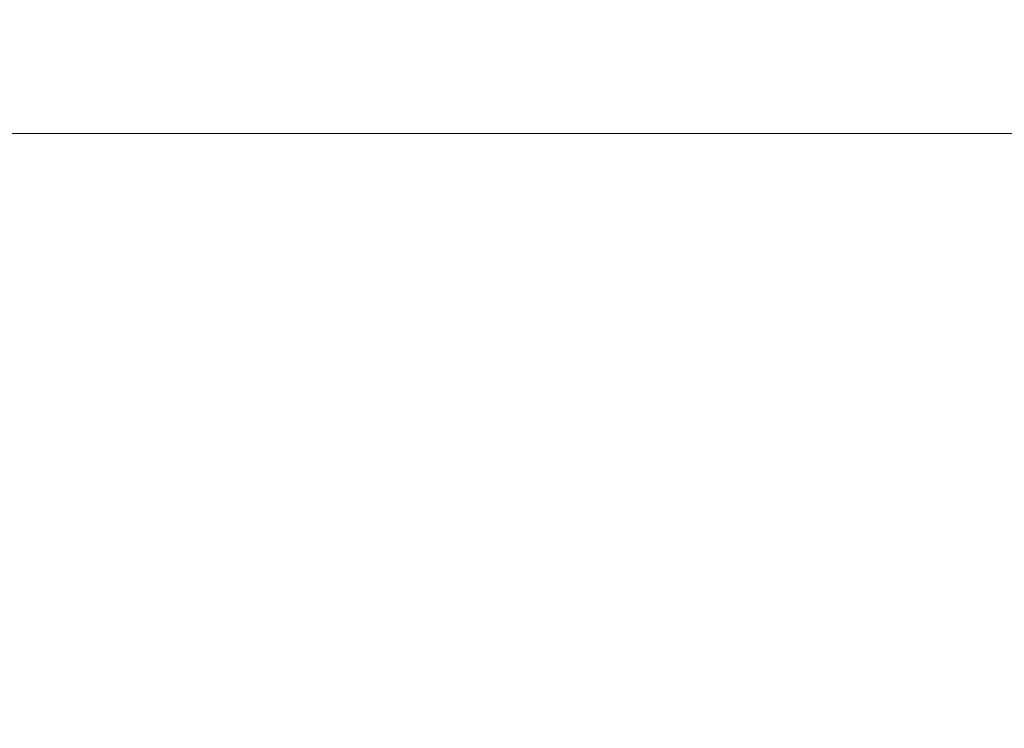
# Model space of a CAD drawing. Header units: metres. Extents: x 160756 to 160966, y 503283 to 503570.
# Tile 13 of 26: x 160865 to 160881, y 503317 to 503328. Entities that reach past the tile are written whole.
import ezdxf

# ---------------------------------------------------------------- set-up
doc = ezdxf.new("R2010")
doc.units = ezdxf.units.M
doc.header["$MEASUREMENT"] = 0
doc.linetypes.add('DGN Style 7', pattern=[13.626466, 6.13191, -2.725293, 2.04397, -2.725293])
doc.layers.add('kader', color=7, linetype='Continuous', lineweight=0)
doc.layers.add('tekening-onderhoek', color=7, linetype='Continuous', lineweight=0)
doc.styles.add('ARIAL', font='arial.ttf', dxfattribs={"height": 2.5})
doc.styles.add('Style-Arial', font='arial.ttf')

# ---------------------------------------------------------------- blocks, each defined once
blk = doc.blocks.new('KA3')
at = {"linetype": 'DGN Style 7'}
blk.add_wipeout([(4200, 0), (4200, 2946), (0, 2946), (0, 0), (4200, 0), (4080, 110), (118.4, 110), (118.4, 2836), (4080, 2836), (4080, 110)], dxfattribs=at)
blk = doc.blocks.new('to-so-ru')
at = {"linetype": 'DGN Style 7'}
blk.add_wipeout([(-1922, 783.9), (0, 783.9), (0, 0), (-1922, 0)], dxfattribs=at)
at = {"layer": 'tekening-onderhoek', "color": 7, "linetype": 'Continuous', "lineweight": 0, "flags": 128}
blk.add_lwpolyline([(-1900, 0), (-1900, 761.9), (0, 761.9)], dxfattribs=at)
blk = doc.blocks.new('A3 zw')
at = {"layer": 'kader', "color": 7, "linetype": 'Continuous', "lineweight": 0, "xscale": 0.09999999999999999, "yscale": 0.09999999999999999, "zscale": 0.09999999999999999}
blk.add_blockref('KA3', (0, 0), dxfattribs=at)
at = {"layer": 'tekening-onderhoek', "color": 7, "linetype": 'Continuous', "lineweight": 0, "xscale": 0.09999999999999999, "yscale": 0.09999999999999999, "zscale": 0.09999999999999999}
blk.add_blockref('to-so-ru', (408, 11), dxfattribs=at)
at = {"layer": 'tekening-onderhoek', "color": 7}
for tag, height, style in [('titel', 5, 'Style-Arial'), ('titelregel2', 5, 'Style-Arial'), ('titelregel3', 5, 'Style-Arial'), ('titelregel4', 5, 'Style-Arial'), ('archiefnummer', 3.5, 'ARIAL'), ('van bladen', 2, 'Style-Arial'), ('schaal', 2, 'ARIAL'), ('gewijzigd', 2, 'ARIAL'), ('gewijzigd2', 2, 'ARIAL'), ('get2', 2, 'ARIAL'), ('get3', 2, 'ARIAL'), ('get1', 2, 'ARIAL'), ('datum', 2, 'ARIAL'), ('blad ', 2, 'Style-Arial')]:
    blk.add_attdef(tag, (0, 0), '', height=height, dxfattribs=dict(at, style=style))

msp = doc.modelspace()

# ---------------------------------------------------------------- block references
at = {"layer": 'kader', "color": 7, "linetype": 'Continuous', "lineweight": 0, "xscale": 0.5, "yscale": 0.5, "zscale": 0.5, "rotation": 1.825240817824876e-11}
msp.add_blockref('A3 zw', (160755.734, 503282.88), dxfattribs=at)

doc.saveas('drawing.dxf')
